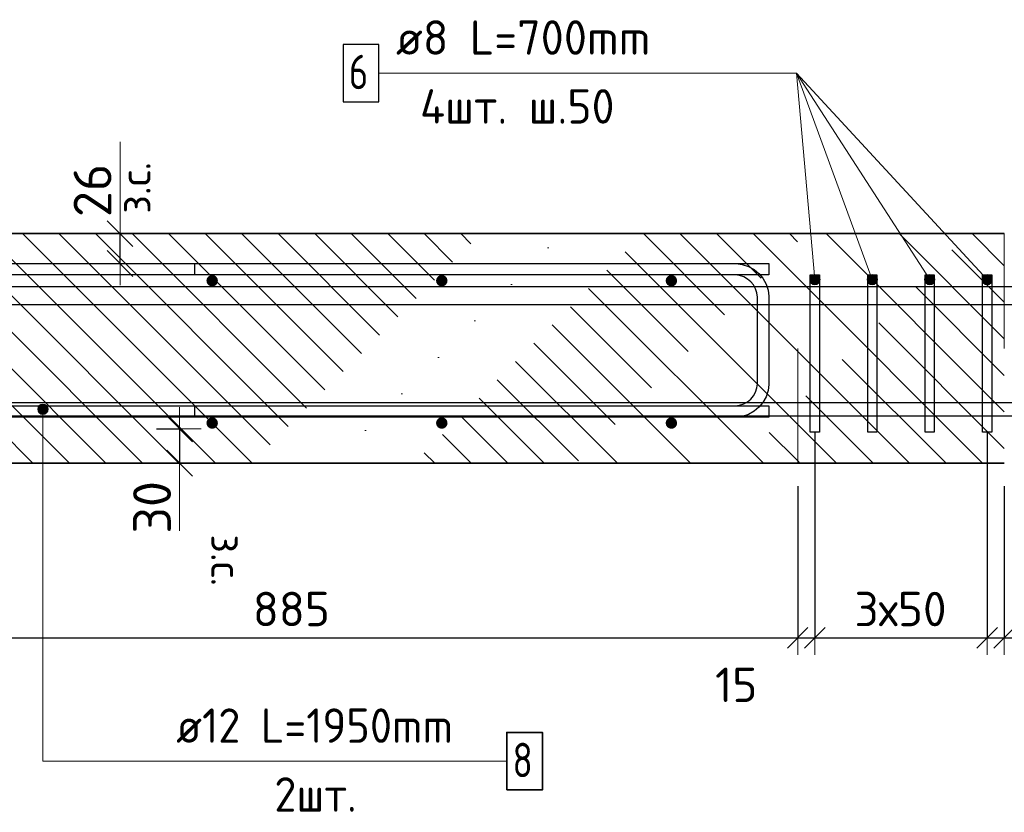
# Model space of a CAD drawing. Header units: metres. Extents: x -38 to 97, y -15 to 21.
# Tile 105 of 114: x 87.705 to 88.563, y -5.735 to -5.044. Entities that reach past the tile are written whole.
import ezdxf

# ---------------------------------------------------------------- set-up
doc = ezdxf.new("R2010")
doc.units = ezdxf.units.M
doc.header["$PDMODE"] = 65
doc.linetypes.add('______2', pattern=[0.0405, 0.03, -0.0105])
for name, color, linetype, lineweight in [('XR$5$Арм. стержнями верхней зоны', 180, 'Continuous', 35), ('XR$5$Арм. стержнями нижней зоны', 180, 'Continuous', 35), ('XR$5$Арм.стержн. Арматура края', 96, 'Continuous', 35), ('XR$5$Арм.стержн. Хомут', 240, 'Continuous', 35), ('XR$5$Арм.стержн.горизонт. 1', 180, 'Continuous', 35), ('XR$5$Арм.стержн.горизонт. 2', 202, 'Continuous', 35), ('XR$5$Перекрытие (1)', 7, 'Continuous', 35), ('XR$5$Размерная линия (1)', 7, 'Continuous', 13), ('XR$5$Размерная линия_ общее', 7, 'Continuous', 13)]:
    doc.layers.add(name, color=color, linetype=linetype, lineweight=lineweight)
doc.styles.add('ISOCPEUR', font='txt')
doc.dimstyles.new('DIMSTYLE_11', dxfattribs={"dimtxt": 0.033, "dimasz": 0.0375, "dimexe": 0, "dimexo": 0, "dimgap": 0.0165, "dimtad": 2, "dimdec": 0, "dimlfac": 1000, "dimrnd": 1, "dimzin": 12, "dimdsep": 46, "dimtxsty": 'ISOCPEUR', "dimblk1": 'ALL_ML_STRICH', "dimblk2": 'ALL_ML_STRICH', "dimsah": 1, "dimcen": 0, "dimclrd": 7, "dimclre": 256, "dimclrt": 7, "dimadec": 0, "dimazin": 0, "dimtfac": 1, "dimtdec": 0, "dimtix": 1, "dimtmove": 2, "dimatfit": 3, "dimfxl": 0, "dimtvp": 1.2, "dimtzin": 0, "dimlwd": 0, "dimlwe": -3, "dimarcsym": 0})
doc.dimstyles.new('DIMSTYLE_24', dxfattribs={"dimtxt": 0.03, "dimasz": 0.03, "dimexe": 0, "dimexo": 0, "dimgap": 0.015, "dimtad": 2, "dimdec": 0, "dimlfac": 1000, "dimrnd": 5, "dimzin": 12, "dimdsep": 46, "dimtxsty": 'ISOCPEUR', "dimblk1": 'ALL_ML_STRICH', "dimblk2": 'ALL_ML_STRICH', "dimsah": 1, "dimcen": 0, "dimclrd": 7, "dimclre": 256, "dimclrt": 7, "dimadec": 0, "dimazin": 0, "dimtfac": 1, "dimtdec": 0, "dimtix": 1, "dimtmove": 2, "dimatfit": 3, "dimfxl": 0, "dimtzin": 0, "dimlwd": 0, "dimlwe": -3, "dimarcsym": 0})
doc.dimstyles.new('DIMSTYLE_32', dxfattribs={"dimtxt": 0.03, "dimasz": 0.03, "dimexe": 0, "dimexo": 0, "dimgap": 0.015, "dimtad": 0, "dimdec": 0, "dimlfac": 1000, "dimrnd": 5, "dimzin": 12, "dimdsep": 46, "dimtxsty": 'ISOCPEUR', "dimblk1": 'ALL_ML_STRICH', "dimblk2": 'ALL_ML_STRICH', "dimsah": 1, "dimcen": 0, "dimclrd": 7, "dimclre": 256, "dimclrt": 7, "dimadec": 0, "dimazin": 0, "dimtfac": 1, "dimtdec": 0, "dimtix": 1, "dimtmove": 2, "dimatfit": 3, "dimfxl": 0, "dimtvp": 1.2, "dimtzin": 0, "dimlwd": 0, "dimlwe": -3, "dimarcsym": 0})
pattern_1 = [(135, (0, 0), (-0.031819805, -0.031819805), [0.4, -0.05, 0, -0.05]), (135, (-0.01591, -0.01591), (-0.031819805, -0.031819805), [0.8, -0.1, 0.1, -0.1])]

# ---------------------------------------------------------------- blocks, each defined once
blk = doc.blocks.new('ALL_ML_STRICH')
at = {"color": 0, "linetype": 'ByBlock', "lineweight": -2}
for p, q in [((0, -0.5), (0, 0.5)), ((-0.3, -0.3), (0.3, 0.3)), ((-1, 0), (0.5, 0))]:
    blk.add_line(p, q, dxfattribs=at)
blk = doc.blocks.new('*D410')
at = {"layer": 'DEFPOINTS', "color": 7, "linetype": 'Continuous', "lineweight": 13, "transparency": 33554687}
for p in [(87.80471, -5.40081), (87.8447, -5.40081), (87.80471, -5.43081)]:
    blk.add_point(p, dxfattribs=at)
at = {"layer": 'XR$5$Размерная линия_ общее', "color": 253, "linetype": 'Continuous', "lineweight": -2, "true_color": 0xa0a0a0, "transparency": 33554687}
for p, q in [((87.82471, -5.40081), (87.8447, -5.40081)), ((87.82471, -5.43081), (87.8447, -5.43081))]:
    blk.add_line(p, q, dxfattribs=at)
at = {"layer": 'XR$5$Размерная линия_ общее', "color": 7, "linetype": 'Continuous', "lineweight": -2, "transparency": 33554687}
blk.add_line((87.8447, -5.40081), (87.8447, -5.43081), dxfattribs=at)
at = {"layer": 'XR$5$Размерная линия_ общее', "color": 7, "linetype": 'Continuous', "lineweight": 13, "transparency": 33554687, "xscale": 0.0375, "yscale": 0.0375, "zscale": 0.0375}
for p, rotation in [((87.8447, -5.40081), 90), ((87.8447, -5.43081), 270)]:
    blk.add_blockref('ALL_ML_STRICH', p, dxfattribs=dict(at, rotation=rotation))
at = {"layer": 'XR$5$Размерная линия_ общее', "color": 7, "linetype": 'Continuous', "lineweight": 13, "transparency": 33554687, "insert": (87.8207, -5.46923), "char_height": 0.033, "width": 0.066, "attachment_point": 5, "rotation": 90, "style": 'ISOCPEUR'}
blk.add_mtext('\\A1;{30}', dxfattribs=at)
at = {"layer": 'XR$5$Размерная линия_ общее', "color": 7, "linetype": 'Continuous', "lineweight": 13, "transparency": 33554687, "insert": (87.89924, -5.49272), "char_height": 0.027, "width": 0.00135, "attachment_point": 1, "rotation": 270, "line_spacing_factor": 0.60241, "style": 'ISOCPEUR'}
blk.add_mtext('з.с.', dxfattribs=at)
blk = doc.blocks.new('*D519')
at = {"layer": 'DEFPOINTS', "color": 7, "linetype": 'Continuous', "lineweight": 13, "transparency": 33554687}
for p in [(87.75284, -5.23081), (87.75284, -5.25681), (87.79283, -5.25681)]:
    blk.add_point(p, dxfattribs=at)
at = {"layer": 'XR$5$Размерная линия_ общее', "color": 253, "linetype": 'Continuous', "lineweight": -2, "true_color": 0xa0a0a0, "transparency": 33554687}
for p, q in [((87.77284, -5.23081), (87.79283, -5.23081)), ((87.77284, -5.25681), (87.79283, -5.25681))]:
    blk.add_line(p, q, dxfattribs=at)
at = {"layer": 'XR$5$Размерная линия_ общее', "color": 7, "linetype": 'Continuous', "lineweight": -2, "transparency": 33554687}
blk.add_line((87.79283, -5.25681), (87.79283, -5.23081), dxfattribs=at)
at = {"layer": 'XR$5$Размерная линия_ общее', "color": 7, "linetype": 'Continuous', "lineweight": 13, "transparency": 33554687, "xscale": 0.0375, "yscale": 0.0375, "zscale": 0.0375}
for p, rotation in [((87.79283, -5.23081), 90), ((87.79283, -5.25681), 270)]:
    blk.add_blockref('ALL_ML_STRICH', p, dxfattribs=dict(at, rotation=rotation))
at = {"layer": 'XR$5$Размерная линия_ общее', "color": 7, "linetype": 'Continuous', "lineweight": 13, "transparency": 33554687, "insert": (87.79236, -5.21345), "char_height": 0.027, "width": 0.00135, "attachment_point": 1, "rotation": 90, "line_spacing_factor": 0.60241, "style": 'ISOCPEUR'}
blk.add_mtext('з.с.', dxfattribs=at)
at = {"layer": 'XR$5$Размерная линия_ общее', "color": 7, "linetype": 'Continuous', "lineweight": 13, "transparency": 33554687, "insert": (87.76883, -5.19308), "char_height": 0.033, "width": 0.066, "attachment_point": 5, "rotation": 90, "style": 'ISOCPEUR'}
blk.add_mtext('\\A1;{26}', dxfattribs=at)
blk = doc.blocks.new('*D565')
at = {"layer": 'DEFPOINTS', "color": 7, "linetype": 'Continuous', "lineweight": 13, "transparency": 33554687}
for p in [(87.49808, -5.37781), (88.38308, -5.43081), (87.49808, -5.58282)]:
    blk.add_point(p, dxfattribs=at)
at = {"layer": 'XR$5$Размерная линия (1)', "color": 9, "linetype": 'Continuous', "lineweight": -2, "true_color": 0xc7c7c7, "transparency": 33554687}
for p, q in [((87.49808, -5.39781), (87.49808, -5.58282)), ((88.38308, -5.45081), (88.38308, -5.58282))]:
    blk.add_line(p, q, dxfattribs=at)
at = {"layer": 'XR$5$Размерная линия (1)', "color": 7, "linetype": 'Continuous', "lineweight": -2, "transparency": 33554687}
blk.add_line((87.49808, -5.58282), (88.38308, -5.58282), dxfattribs=at)
at = {"layer": 'XR$5$Размерная линия (1)', "color": 7, "linetype": 'Continuous', "lineweight": 13, "transparency": 33554687, "xscale": 0.03, "yscale": 0.03, "zscale": 0.03, "rotation": 180}
blk.add_blockref('ALL_ML_STRICH', (87.49808, -5.58282), dxfattribs=at)
at = {"layer": 'XR$5$Размерная линия (1)', "color": 7, "linetype": 'Continuous', "lineweight": 13, "transparency": 33554687, "xscale": 0.03, "yscale": 0.03, "zscale": 0.03}
blk.add_blockref('ALL_ML_STRICH', (88.38308, -5.58282), dxfattribs=at)
at = {"layer": 'XR$5$Размерная линия (1)', "color": 7, "linetype": 'Continuous', "lineweight": 13, "transparency": 33554687, "insert": (87.94208, -5.55782), "char_height": 0.03, "width": 0.09, "attachment_point": 5, "style": 'ISOCPEUR'}
blk.add_mtext('\\A1;{885}', dxfattribs=at)
blk = doc.blocks.new('*D566')
at = {"layer": 'DEFPOINTS', "color": 7, "linetype": 'Continuous', "lineweight": 13, "transparency": 33554687}
for p in [(88.39808, -5.38381), (88.38308, -5.43081), (88.38308, -5.58282)]:
    blk.add_point(p, dxfattribs=at)
at = {"layer": 'XR$5$Размерная линия (1)', "color": 9, "linetype": 'Continuous', "lineweight": -2, "true_color": 0xc7c7c7, "transparency": 33554687}
for p, q in [((88.39808, -5.40381), (88.39808, -5.58282)), ((88.38308, -5.45081), (88.38308, -5.58282))]:
    blk.add_line(p, q, dxfattribs=at)
at = {"layer": 'XR$5$Размерная линия (1)', "color": 7, "linetype": 'Continuous', "lineweight": -2, "transparency": 33554687}
blk.add_line((88.38308, -5.58282), (88.39808, -5.58282), dxfattribs=at)
at = {"layer": 'XR$5$Размерная линия (1)', "color": 7, "linetype": 'Continuous', "lineweight": 13, "transparency": 33554687, "xscale": 0.03, "yscale": 0.03, "zscale": 0.03, "rotation": 180}
blk.add_blockref('ALL_ML_STRICH', (88.38308, -5.58282), dxfattribs=at)
at = {"layer": 'XR$5$Размерная линия (1)', "color": 7, "linetype": 'Continuous', "lineweight": 13, "transparency": 33554687, "xscale": 0.03, "yscale": 0.03, "zscale": 0.03}
blk.add_blockref('ALL_ML_STRICH', (88.39808, -5.58282), dxfattribs=at)
at = {"layer": 'XR$5$Размерная линия (1)', "color": 7, "linetype": 'Continuous', "lineweight": 13, "transparency": 33554687, "insert": (88.32954, -5.62384), "char_height": 0.03, "width": 0.06, "attachment_point": 5, "style": 'ISOCPEUR'}
blk.add_mtext('\\A1;{15}', dxfattribs=at)
blk = doc.blocks.new('*D567')
at = {"layer": 'DEFPOINTS', "color": 7, "linetype": 'Continuous', "lineweight": 13, "transparency": 33554687}
for p in [(88.39808, -5.38381), (88.54808, -5.38381), (88.39808, -5.58282)]:
    blk.add_point(p, dxfattribs=at)
at = {"layer": 'XR$5$Размерная линия (1)', "color": 9, "linetype": 'Continuous', "lineweight": -2, "true_color": 0xc7c7c7, "transparency": 33554687}
for p, q in [((88.39808, -5.40381), (88.39808, -5.58282)), ((88.54808, -5.40381), (88.54808, -5.58282))]:
    blk.add_line(p, q, dxfattribs=at)
at = {"layer": 'XR$5$Размерная линия (1)', "color": 7, "linetype": 'Continuous', "lineweight": -2, "transparency": 33554687}
blk.add_line((88.39808, -5.58282), (88.54808, -5.58282), dxfattribs=at)
at = {"layer": 'XR$5$Размерная линия (1)', "color": 7, "linetype": 'Continuous', "lineweight": 13, "transparency": 33554687, "xscale": 0.03, "yscale": 0.03, "zscale": 0.03, "rotation": 180}
blk.add_blockref('ALL_ML_STRICH', (88.39808, -5.58282), dxfattribs=at)
at = {"layer": 'XR$5$Размерная линия (1)', "color": 7, "linetype": 'Continuous', "lineweight": 13, "transparency": 33554687, "xscale": 0.03, "yscale": 0.03, "zscale": 0.03}
blk.add_blockref('ALL_ML_STRICH', (88.54808, -5.58282), dxfattribs=at)
at = {"layer": 'XR$5$Размерная линия (1)', "color": 7, "linetype": 'Continuous', "lineweight": 13, "transparency": 33554687, "insert": (88.43258, -5.54282), "char_height": 0.03, "width": 0.0015, "attachment_point": 1, "line_spacing_factor": 0.60241, "style": 'ISOCPEUR'}
blk.add_mtext('3х50', dxfattribs=at)
blk = doc.blocks.new('*D568')
at = {"layer": 'DEFPOINTS', "color": 7, "linetype": 'Continuous', "lineweight": 13, "transparency": 33554687}
for p in [(88.54808, -5.38381), (88.56308, -5.43081), (88.54808, -5.58282)]:
    blk.add_point(p, dxfattribs=at)
at = {"layer": 'XR$5$Размерная линия (1)', "color": 9, "linetype": 'Continuous', "lineweight": -2, "true_color": 0xc7c7c7, "transparency": 33554687}
for p, q in [((88.54808, -5.40381), (88.54808, -5.58282)), ((88.56308, -5.45081), (88.56308, -5.58282))]:
    blk.add_line(p, q, dxfattribs=at)
at = {"layer": 'XR$5$Размерная линия (1)', "color": 7, "linetype": 'Continuous', "lineweight": -2, "transparency": 33554687}
blk.add_line((88.54808, -5.58282), (88.56308, -5.58282), dxfattribs=at)
at = {"layer": 'XR$5$Размерная линия (1)', "color": 7, "linetype": 'Continuous', "lineweight": 13, "transparency": 33554687, "xscale": 0.03, "yscale": 0.03, "zscale": 0.03, "rotation": 180}
blk.add_blockref('ALL_ML_STRICH', (88.54808, -5.58282), dxfattribs=at)
at = {"layer": 'XR$5$Размерная линия (1)', "color": 7, "linetype": 'Continuous', "lineweight": 13, "transparency": 33554687, "xscale": 0.03, "yscale": 0.03, "zscale": 0.03}
blk.add_blockref('ALL_ML_STRICH', (88.56308, -5.58282), dxfattribs=at)
at = {"layer": 'XR$5$Размерная линия (1)', "color": 7, "linetype": 'Continuous', "lineweight": 13, "transparency": 33554687, "insert": (88.59839, -5.62262), "char_height": 0.03, "width": 0.06, "attachment_point": 5, "style": 'ISOCPEUR'}
blk.add_mtext('\\A1;{15}', dxfattribs=at)
blk = doc.blocks.new('*D569')
at = {"layer": 'DEFPOINTS', "color": 7, "linetype": 'Continuous', "lineweight": 13, "transparency": 33554687}
for p in [(89.44808, -5.37781), (88.56308, -5.43081), (88.56308, -5.58282)]:
    blk.add_point(p, dxfattribs=at)
at = {"layer": 'XR$5$Размерная линия (1)', "color": 9, "linetype": 'Continuous', "lineweight": -2, "true_color": 0xc7c7c7, "transparency": 33554687}
for p, q in [((89.44808, -5.39781), (89.44808, -5.58282)), ((88.56308, -5.45081), (88.56308, -5.58282))]:
    blk.add_line(p, q, dxfattribs=at)
at = {"layer": 'XR$5$Размерная линия (1)', "color": 7, "linetype": 'Continuous', "lineweight": -2, "transparency": 33554687}
blk.add_line((88.56308, -5.58282), (89.44808, -5.58282), dxfattribs=at)
at = {"layer": 'XR$5$Размерная линия (1)', "color": 7, "linetype": 'Continuous', "lineweight": 13, "transparency": 33554687, "xscale": 0.03, "yscale": 0.03, "zscale": 0.03, "rotation": 180}
blk.add_blockref('ALL_ML_STRICH', (88.56308, -5.58282), dxfattribs=at)
at = {"layer": 'XR$5$Размерная линия (1)', "color": 7, "linetype": 'Continuous', "lineweight": 13, "transparency": 33554687, "xscale": 0.03, "yscale": 0.03, "zscale": 0.03}
blk.add_blockref('ALL_ML_STRICH', (89.44808, -5.58282), dxfattribs=at)
at = {"layer": 'XR$5$Размерная линия (1)', "color": 7, "linetype": 'Continuous', "lineweight": 13, "transparency": 33554687, "insert": (89.00708, -5.55782), "char_height": 0.03, "width": 0.09, "attachment_point": 5, "style": 'ISOCPEUR'}
blk.add_mtext('\\A1;{885}', dxfattribs=at)

msp = doc.modelspace()

# ---------------------------------------------------------------- hatches: boundary and pattern name
at = {"linetype": 'Continuous', "lineweight": 13, "transparency": 33554687}
h = msp.add_hatch(dxfattribs=at)
h.set_pattern_fill('__________540', scale=0.015, style=0, pattern_type=2)
h.set_pattern_definition(pattern_1)
h.paths.add_polyline_path([(88.38308, -5.43081), (88.38308, -5.23081), (87.19134, -5.23081), (87.19134, -5.43081)], flags=0)
h = msp.add_hatch(dxfattribs=at)
h.set_pattern_fill('__________540', scale=0.015, style=0, pattern_type=2)
h.set_pattern_definition(pattern_1)
h.paths.add_polyline_path([(88.56308, -5.23081), (88.38308, -5.23081), (88.38308, -5.43081), (88.56308, -5.43081)], flags=0)
at = {"layer": 'XR$5$Арм. стержнями верхней зоны', "linetype": 'Continuous', "lineweight": 50, "transparency": 33554687}
for points in [[(87.87808, -5.27181), (87.8777, -5.2699), (87.87662, -5.26827), (87.875, -5.26719), (87.87308, -5.26681), (87.87117, -5.26719), (87.86955, -5.26827), (87.86846, -5.2699), (87.86808, -5.27181), (87.86846, -5.27372), (87.86955, -5.27535), (87.87117, -5.27643), (87.87308, -5.27681), (87.875, -5.27643), (87.87662, -5.27535), (87.8777, -5.27372)], [(88.07808, -5.27181), (88.0777, -5.2699), (88.07662, -5.26827), (88.075, -5.26719), (88.07308, -5.26681), (88.07117, -5.26719), (88.06955, -5.26827), (88.06846, -5.2699), (88.06808, -5.27181), (88.06846, -5.27372), (88.06955, -5.27535), (88.07117, -5.27643), (88.07308, -5.27681), (88.075, -5.27643), (88.07662, -5.27535), (88.0777, -5.27372)], [(88.27808, -5.27181), (88.2777, -5.2699), (88.27662, -5.26827), (88.275, -5.26719), (88.27308, -5.26681), (88.27117, -5.26719), (88.26955, -5.26827), (88.26846, -5.2699), (88.26808, -5.27181), (88.26846, -5.27372), (88.26955, -5.27535), (88.27117, -5.27643), (88.27308, -5.27681), (88.275, -5.27643), (88.27662, -5.27535), (88.2777, -5.27372)]]:
    msp.add_hatch(color=4, dxfattribs=at).paths.add_polyline_path(points)
at = {"layer": 'XR$5$Арм. стержнями нижней зоны', "linetype": 'Continuous', "lineweight": 50, "transparency": 33554687}
for points in [[(87.87808, -5.39581), (87.8777, -5.3939), (87.87662, -5.39227), (87.875, -5.39119), (87.87308, -5.39081), (87.87117, -5.39119), (87.86955, -5.39227), (87.86846, -5.3939), (87.86808, -5.39581), (87.86846, -5.39772), (87.86955, -5.39935), (87.87117, -5.40043), (87.87308, -5.40081), (87.875, -5.40043), (87.87662, -5.39935), (87.8777, -5.39772)], [(88.07808, -5.39581), (88.0777, -5.3939), (88.07662, -5.39227), (88.075, -5.39119), (88.07308, -5.39081), (88.07117, -5.39119), (88.06955, -5.39227), (88.06846, -5.3939), (88.06808, -5.39581), (88.06846, -5.39772), (88.06955, -5.39935), (88.07117, -5.40043), (88.07308, -5.40081), (88.075, -5.40043), (88.07662, -5.39935), (88.0777, -5.39772)], [(88.27808, -5.39581), (88.2777, -5.3939), (88.27662, -5.39227), (88.275, -5.39119), (88.27308, -5.39081), (88.27117, -5.39119), (88.26955, -5.39227), (88.26846, -5.3939), (88.26808, -5.39581), (88.26846, -5.39772), (88.26955, -5.39935), (88.27117, -5.40043), (88.27308, -5.40081), (88.275, -5.40043), (88.27662, -5.39935), (88.2777, -5.39772)]]:
    msp.add_hatch(color=4, dxfattribs=at).paths.add_polyline_path(points)
at = {"layer": 'XR$5$Арм.стержн. Хомут', "linetype": 'Continuous', "lineweight": 13, "transparency": 33554687}
for points in [[(88.40174, -5.26823), (88.39403, -5.26891), (88.3936, -5.27121)], [(88.40174, -5.26823), (88.3936, -5.27121), (88.40256, -5.27041)], [(88.40256, -5.27041), (88.3936, -5.27121), (88.39443, -5.27339)], [(88.39998, -5.26676), (88.3955, -5.26715), (88.39403, -5.26891)], [(88.39998, -5.26676), (88.39403, -5.26891), (88.40174, -5.26823)], [(88.40256, -5.27041), (88.39443, -5.27339), (88.40214, -5.27271)], [(88.40214, -5.27271), (88.39443, -5.27339), (88.39618, -5.27486)], [(88.3955, -5.26715), (88.39998, -5.26676), (88.39768, -5.26633)], [(88.40214, -5.27271), (88.39618, -5.27486), (88.40067, -5.27447)], [(88.40067, -5.27447), (88.39618, -5.27486), (88.39848, -5.27529)], [(88.44886, -5.2664), (88.44464, -5.26795), (88.44367, -5.27003)], [(88.44886, -5.2664), (88.44367, -5.27003), (88.45094, -5.26736)], [(88.45094, -5.26736), (88.44367, -5.27003), (88.44386, -5.27236)], [(88.45094, -5.26736), (88.44386, -5.27236), (88.45231, -5.26926)], [(88.45231, -5.26926), (88.44386, -5.27236), (88.44522, -5.27425)], [(88.44464, -5.26795), (88.44886, -5.2664), (88.44653, -5.26658)], [(88.45231, -5.26926), (88.44522, -5.27425), (88.45249, -5.27159)], [(88.45249, -5.27159), (88.44522, -5.27425), (88.4473, -5.27522)], [(88.45249, -5.27159), (88.4473, -5.27522), (88.45153, -5.27367)], [(88.45153, -5.27367), (88.4473, -5.27522), (88.44963, -5.27503)], [(88.49788, -5.26634), (88.49409, -5.26878), (88.49361, -5.27102)], [(88.49788, -5.26634), (88.49361, -5.27102), (88.50012, -5.26682)], [(88.50012, -5.26682), (88.49361, -5.27102), (88.4943, -5.27325)], [(88.49409, -5.26878), (88.49788, -5.26634), (88.49564, -5.26703)], [(88.50012, -5.26682), (88.4943, -5.27325), (88.50186, -5.26837)], [(88.50186, -5.26837), (88.4943, -5.27325), (88.49605, -5.2748)], [(88.50186, -5.26837), (88.49605, -5.2748), (88.50255, -5.2706)], [(88.50255, -5.2706), (88.49605, -5.2748), (88.49829, -5.27528)], [(88.50255, -5.2706), (88.49829, -5.27528), (88.50207, -5.27284)], [(88.50207, -5.27284), (88.49829, -5.27528), (88.50052, -5.27459)], [(88.54711, -5.26644), (88.5438, -5.26949), (88.54371, -5.27178)], [(88.54711, -5.26644), (88.54371, -5.27178), (88.5494, -5.26653)], [(88.5494, -5.26653), (88.54371, -5.27178), (88.54477, -5.27386)], [(88.5438, -5.26949), (88.54711, -5.26644), (88.54503, -5.2675)], [(88.5494, -5.26653), (88.54477, -5.27386), (88.55139, -5.26776)], [(88.55139, -5.26776), (88.54477, -5.27386), (88.54676, -5.27509)], [(88.55139, -5.26776), (88.54676, -5.27509), (88.55245, -5.26984)], [(88.55245, -5.26984), (88.54676, -5.27509), (88.54905, -5.27518)], [(88.55245, -5.26984), (88.54905, -5.27518), (88.55236, -5.27213)], [(88.55236, -5.27213), (88.54905, -5.27518), (88.55113, -5.27412)]]:
    msp.add_hatch(color=7, dxfattribs=at).paths.add_polyline_path(points)
at = {"layer": 'XR$5$Арм.стержн.горизонт. 2', "linetype": 'Continuous', "lineweight": 13, "transparency": 33554687}
for points in [[(87.72118, -5.38381), (87.73018, -5.38381), (87.72955, -5.38156)], [(87.72118, -5.38381), (87.72955, -5.38156), (87.72181, -5.38156)], [(87.72118, -5.38381), (87.73018, -5.38381), (87.72955, -5.38156)], [(87.72118, -5.38381), (87.72955, -5.38156), (87.72181, -5.38156)], [(87.72181, -5.38606), (87.73018, -5.38381), (87.72118, -5.38381)], [(87.72181, -5.38606), (87.73018, -5.38381), (87.72118, -5.38381)], [(87.72181, -5.38156), (87.72955, -5.38156), (87.72793, -5.37994)], [(87.72181, -5.38156), (87.72793, -5.37994), (87.72343, -5.37994)], [(87.72181, -5.38156), (87.72955, -5.38156), (87.72793, -5.37994)], [(87.72181, -5.38156), (87.72793, -5.37994), (87.72343, -5.37994)], [(87.72181, -5.38606), (87.72955, -5.38606), (87.73018, -5.38381)], [(87.72181, -5.38606), (87.72955, -5.38606), (87.73018, -5.38381)], [(87.72343, -5.38768), (87.72955, -5.38606), (87.72181, -5.38606)], [(87.72343, -5.38768), (87.72955, -5.38606), (87.72181, -5.38606)], [(87.72343, -5.37994), (87.72793, -5.37994), (87.72568, -5.37931)], [(87.72343, -5.37994), (87.72793, -5.37994), (87.72568, -5.37931)], [(87.72343, -5.38768), (87.72793, -5.38768), (87.72955, -5.38606)], [(87.72343, -5.38768), (87.72793, -5.38768), (87.72955, -5.38606)], [(87.72793, -5.38768), (87.72343, -5.38768), (87.72568, -5.38831)], [(87.72793, -5.38768), (87.72343, -5.38768), (87.72568, -5.38831)]]:
    msp.add_hatch(color=7, dxfattribs=at).paths.add_polyline_path(points)

# ---------------------------------------------------------------- linework, layer by layer
at = {"color": 7, "linetype": 'Continuous', "lineweight": 13, "transparency": 33554687}
for p, q in [((87.79283, -5.23081), (87.79283, -5.15081)), ((87.8447, -5.43081), (87.8447, -5.48981))]:
    msp.add_line(p, q, dxfattribs=at)
at = {"color": 7, "linetype": 'Continuous', "lineweight": 35, "transparency": 33554687}
for p, q in [((88.38308, -5.23081), (87.19134, -5.23081)), ((88.56308, -5.23081), (88.38308, -5.23081)), ((87.19134, -5.43081), (88.38308, -5.43081)), ((88.38308, -5.43081), (88.56308, -5.43081))]:
    msp.add_line(p, q, dxfattribs=at)
at = {"layer": 'XR$5$Арм. стержнями верхней зоны', "color": 4, "linetype": 'Continuous', "lineweight": 25, "transparency": 33554687}
msp.add_lwpolyline([(87.18634, -5.25681), (88.35808, -5.25681), (88.35808, -5.26681), (87.18634, -5.26681), (87.18634, -5.25681)], dxfattribs=at)
msp.add_lwpolyline([(87.18634, -5.25681), (88.35808, -5.25681), (88.35808, -5.26681), (87.18634, -5.26681), (87.18634, -5.25681)], dxfattribs=at)
at = {"layer": 'XR$5$Арм. стержнями нижней зоны', "color": 4, "linetype": 'Continuous', "lineweight": 25, "transparency": 33554687}
msp.add_lwpolyline([(87.18634, -5.38081), (88.35808, -5.38081), (88.35808, -5.39081), (87.18634, -5.39081), (87.18634, -5.38081)], dxfattribs=at)
msp.add_lwpolyline([(87.18634, -5.38081), (88.35808, -5.38081), (88.35808, -5.39081), (87.18634, -5.39081), (87.18634, -5.38081)], dxfattribs=at)
at = {"layer": 'XR$5$Арм.стержн. Арматура края', "color": 4, "linetype": 'Continuous', "lineweight": 25, "transparency": 33554687}
msp.add_lwpolyline([(87.85808, -5.38081), (88.32883, -5.38081), (88.33246, -5.3803), (88.33613, -5.37909), (88.33948, -5.37721), (88.34221, -5.37494), (88.34449, -5.37221), (88.34637, -5.36885), (88.34758, -5.36519), (88.34808, -5.36155), (88.34808, -5.28607), (88.34758, -5.28243), (88.34637, -5.27876), (88.34449, -5.27541), (88.34221, -5.27268), (88.33948, -5.2704), (88.33613, -5.26852), (88.33246, -5.26732), (88.32883, -5.26681), (87.85808, -5.26681), (87.85808, -5.25681), (88.32952, -5.25681), (88.33473, -5.25754), (88.34017, -5.25933), (88.34518, -5.26213), (88.34931, -5.26558), (88.35276, -5.26971), (88.35556, -5.27472), (88.35736, -5.28016), (88.35808, -5.28537), (88.35808, -5.36225), (88.35736, -5.36746), (88.35556, -5.3729), (88.35276, -5.37791), (88.34931, -5.38204), (88.34518, -5.38549), (88.34017, -5.38829), (88.33473, -5.39008), (88.32952, -5.39081), (87.85808, -5.39081), (87.85808, -5.38081)], dxfattribs=at)
msp.add_lwpolyline([(87.85808, -5.38081), (88.32883, -5.38081), (88.33246, -5.3803), (88.33613, -5.37909), (88.33948, -5.37721), (88.34221, -5.37494), (88.34449, -5.37221), (88.34637, -5.36885), (88.34758, -5.36519), (88.34808, -5.36155), (88.34808, -5.28607), (88.34758, -5.28243), (88.34637, -5.27876), (88.34449, -5.27541), (88.34221, -5.27268), (88.33948, -5.2704), (88.33613, -5.26852), (88.33246, -5.26732), (88.32883, -5.26681), (87.85808, -5.26681), (87.85808, -5.25681), (88.32952, -5.25681), (88.33473, -5.25754), (88.34017, -5.25933), (88.34518, -5.26213), (88.34931, -5.26558), (88.35276, -5.26971), (88.35556, -5.27472), (88.35736, -5.28016), (88.35808, -5.28537), (88.35808, -5.36225), (88.35736, -5.36746), (88.35556, -5.3729), (88.35276, -5.37791), (88.34931, -5.38204), (88.34518, -5.38549), (88.34017, -5.38829), (88.33473, -5.39008), (88.32952, -5.39081), (87.85808, -5.39081), (87.85808, -5.38081)], dxfattribs=at)
at = {"layer": 'XR$5$Арм.стержн. Хомут', "color": 7, "linetype": 'Continuous', "lineweight": 13, "transparency": 33554687}
for p, q in [((88.01811, -5.09093), (88.38211, -5.09093)), ((88.38211, -5.09093), (88.54808, -5.27081)), ((88.38211, -5.09093), (88.49808, -5.27081)), ((88.38211, -5.09093), (88.44808, -5.27081)), ((88.38211, -5.09093), (88.39808, -5.27081)), ((88.3936, -5.27121), (88.3936, -5.27121)), ((88.39768, -5.26633), (88.39768, -5.26633)), ((88.40256, -5.27041), (88.40256, -5.27041)), ((88.44386, -5.27236), (88.44386, -5.27236)), ((88.44653, -5.26658), (88.44653, -5.26658)), ((88.45231, -5.26926), (88.45231, -5.26926)), ((88.4943, -5.27325), (88.4943, -5.27325)), ((88.49564, -5.26703), (88.49564, -5.26703)), ((88.50052, -5.27459), (88.50052, -5.27459)), ((88.50186, -5.26837), (88.50186, -5.26837)), ((88.54477, -5.27386), (88.54477, -5.27386)), ((88.54503, -5.2675), (88.54503, -5.2675)), ((88.55113, -5.27412), (88.55113, -5.27412)), ((88.55139, -5.26776), (88.55139, -5.26776)), ((88.39848, -5.27529), (88.39848, -5.27529)), ((88.44963, -5.27503), (88.44963, -5.27503))]:
    msp.add_line(p, q, dxfattribs=at)
at = {"layer": 'XR$5$Арм.стержн. Хомут', "color": 7, "linetype": 'Continuous', "lineweight": 25, "transparency": 33554687}
msp.add_lwpolyline([(87.98711, -5.11593), (88.01811, -5.11593), (88.01811, -5.06593), (87.98711, -5.06593), (87.98711, -5.11593)], dxfattribs=at)
at = {"layer": 'XR$5$Арм.стержн. Хомут', "color": 40, "linetype": 'Continuous', "lineweight": 25, "transparency": 33554687}
for points in [[(88.40208, -5.26681), (88.40208, -5.40381), (88.39408, -5.40381), (88.39408, -5.26681), (88.40208, -5.26681)], [(88.45208, -5.26681), (88.45208, -5.40381), (88.44408, -5.40381), (88.44408, -5.26681), (88.45208, -5.26681)], [(88.50208, -5.26681), (88.50208, -5.40381), (88.49408, -5.40381), (88.49408, -5.26681), (88.50208, -5.26681)], [(88.55208, -5.26681), (88.55208, -5.40381), (88.54408, -5.40381), (88.54408, -5.26681), (88.55208, -5.26681)]]:
    msp.add_lwpolyline(points, dxfattribs=at)
at = {"layer": 'XR$5$Арм.стержн. Хомут', "color": 7, "linetype": 'Continuous', "lineweight": 13, "transparency": 33554687}
for centre in [(88.39808, -5.27081), (88.44808, -5.27081), (88.49808, -5.27081), (88.54808, -5.27081)]:
    msp.add_circle(centre, 0.0045, dxfattribs=at)
at = {"layer": 'XR$5$Арм.стержн.горизонт. 1', "color": 7, "linetype": 'Continuous', "lineweight": 25, "transparency": 33554687}
msp.add_lwpolyline([(89.60308, -5.29281), (87.26308, -5.29281), (87.26308, -5.27681), (89.60308, -5.27681), (89.60308, -5.29281)], dxfattribs=at)
msp.add_lwpolyline([(89.60308, -5.29281), (87.26308, -5.29281), (87.26308, -5.27681), (89.60308, -5.27681), (89.60308, -5.29281)], dxfattribs=at)
at = {"layer": 'XR$5$Арм.стержн.горизонт. 2', "color": 7, "linetype": 'Continuous', "lineweight": 13, "transparency": 33554687}
for p, q in [((87.72118, -5.38381), (87.72118, -5.38381)), ((87.72118, -5.38381), (87.72118, -5.38381)), ((87.72568, -5.37931), (87.72568, -5.37931)), ((87.72568, -5.37931), (87.72568, -5.37931)), ((87.72568, -5.69038), (87.72568, -5.38381)), ((87.72568, -5.69038), (87.72568, -5.38381)), ((87.73018, -5.38381), (87.73018, -5.38381)), ((87.73018, -5.38381), (87.73018, -5.38381)), ((87.72568, -5.38831), (87.72568, -5.38831)), ((87.72568, -5.38831), (87.72568, -5.38831)), ((87.72568, -5.69038), (88.12968, -5.69038))]:
    msp.add_line(p, q, dxfattribs=at)
at = {"layer": 'XR$5$Арм.стержн.горизонт. 2', "color": 34, "linetype": 'Continuous', "lineweight": 25, "transparency": 33554687}
msp.add_lwpolyline([(87.49808, -5.37781), (89.44808, -5.37781), (89.44808, -5.38981), (87.49808, -5.38981), (87.49808, -5.37781)], dxfattribs=at)
msp.add_lwpolyline([(87.49808, -5.37781), (89.44808, -5.37781), (89.44808, -5.38981), (87.49808, -5.38981), (87.49808, -5.37781)], dxfattribs=at)
at = {"layer": 'XR$5$Арм.стержн.горизонт. 2', "color": 7, "linetype": 'Continuous', "lineweight": 35, "transparency": 33554687}
msp.add_lwpolyline([(88.12968, -5.71538), (88.16068, -5.71538), (88.16068, -5.66538), (88.12968, -5.66538), (88.12968, -5.71538)], dxfattribs=at)
at = {"layer": 'XR$5$Арм.стержн.горизонт. 2', "color": 7, "linetype": 'Continuous', "lineweight": 13, "transparency": 33554687}
msp.add_circle((87.72568, -5.38381), 0.0045, dxfattribs=at)
msp.add_circle((87.72568, -5.38381), 0.0045, dxfattribs=at)
at = {"layer": 'XR$5$Перекрытие (1)', "color": 7, "linetype": '______2', "lineweight": 18, "transparency": 33554687}
for p, q in [((88.38308, -5.43081), (88.38308, -5.23081)), ((88.56308, -5.23081), (88.56308, -5.43081))]:
    msp.add_line(p, q, dxfattribs=at)

# ---------------------------------------------------------------- texts
at = {"layer": 'XR$5$Арм.стержн. Хомут', "color": 7, "linetype": 'Continuous', "lineweight": 25, "transparency": 33554687, "char_height": 0.03, "attachment_point": 7, "style": 'ISOCPEUR'}
for s, insert, width in [('\\W0.98;ø8 L=700mm ', (88.03311, -5.07493), 0.2575264), ('\\W0.78;6', (87.99211, -5.10493), 0.0326407), ('\\W0.97;4шт. ш.50 ', (88.05411, -5.13493), 0.2154876)]:
    msp.add_mtext(s, dxfattribs=dict(at, insert=insert, width=width))
at = {"layer": 'XR$5$Арм.стержн.горизонт. 2', "color": 7, "linetype": 'Continuous', "lineweight": 25, "transparency": 33554687, "char_height": 0.03, "attachment_point": 7, "style": 'ISOCPEUR'}
for s, insert, width in [('\\W0.94;ø12 L=1950mm ', (87.84168, -5.67438), 0.2869609), ('\\W0.78;8', (88.13468, -5.70438), 0.0326407), ('\\W0.94;2шт. ', (87.92718, -5.73438), 0.1161286)]:
    msp.add_mtext(s, dxfattribs=dict(at, insert=insert, width=width))

# ---------------------------------------------------------------- dimensions: what is measured, and where the dimension line sits
at = {"layer": 'XR$5$Размерная линия (1)', "color": 7, "linetype": 'Continuous', "lineweight": 13, "transparency": 33554687}
for base, p1, p2, dimstyle, picture, middle in [((88.38308, -5.58282), (87.49808, -5.39781), (88.38308, -5.45081), 'DIMSTYLE_24', '*D565', (87.94208, -5.55782)), ((88.39808, -5.58282), (88.38308, -5.45081), (88.39808, -5.40381), 'DIMSTYLE_32', '*D566', (88.32954, -5.62384)), ((88.56308, -5.58282), (88.54808, -5.40381), (88.56308, -5.45081), 'DIMSTYLE_32', '*D568', (88.59839, -5.62262)), ((89.44808, -5.58282), (88.56308, -5.45081), (89.44808, -5.39781), 'DIMSTYLE_24', '*D569', (89.00708, -5.55782))]:
    dim = msp.add_linear_dim(base=base, p1=p1, p2=p2, dimstyle=dimstyle, override={"dimpost": '<>', "dimclrd": 7, "dimclre": 9, "dimclrt": 7, "dimlwd": 0, "dimlwe": 65533}, dxfattribs=at)
    dim.commit()
    dim.dimension.update_dxf_attribs({"geometry": picture, "text_midpoint": middle, "dimtype": 160})
dim = msp.add_linear_dim(base=(88.54808, -5.58282), p1=(88.39808, -5.40381), p2=(88.54808, -5.40381), text='3х50', dimstyle='DIMSTYLE_24', override={"dimpost": '<>', "dimclrd": 7, "dimclre": 9, "dimclrt": 7, "dimlwd": 0, "dimlwe": 65533}, dxfattribs=at)
dim.commit()
dim.dimension.update_dxf_attribs({"geometry": '*D567', "text_midpoint": (88.47308, -5.56782), "dimtype": 160})
at = {"layer": 'XR$5$Размерная линия_ общее', "color": 7, "linetype": 'Continuous', "lineweight": 13, "transparency": 33554687}
for base, p1, p2, angle, picture, middle in [((87.79283, -5.23081), (87.77284, -5.25681), (87.77284, -5.23081), 90, '*D519', (87.76883, -5.19308)), ((87.8447, -5.43081), (87.82471, -5.40081), (87.82471, -5.43081), 270, '*D410', (87.8207, -5.46923))]:
    dim = msp.add_linear_dim(base=base, p1=p1, p2=p2, angle=angle, text='<>\\Xз.с.', dimstyle='DIMSTYLE_11', override={"dimpost": '<>', "dimclrd": 7, "dimclre": 253, "dimclrt": 7, "dimlwd": 0, "dimlwe": 65533}, dxfattribs=at)
    dim.commit()
    dim.dimension.update_dxf_attribs({"geometry": picture, "text_midpoint": middle, "dimtype": 160})

doc.saveas('drawing.dxf')
